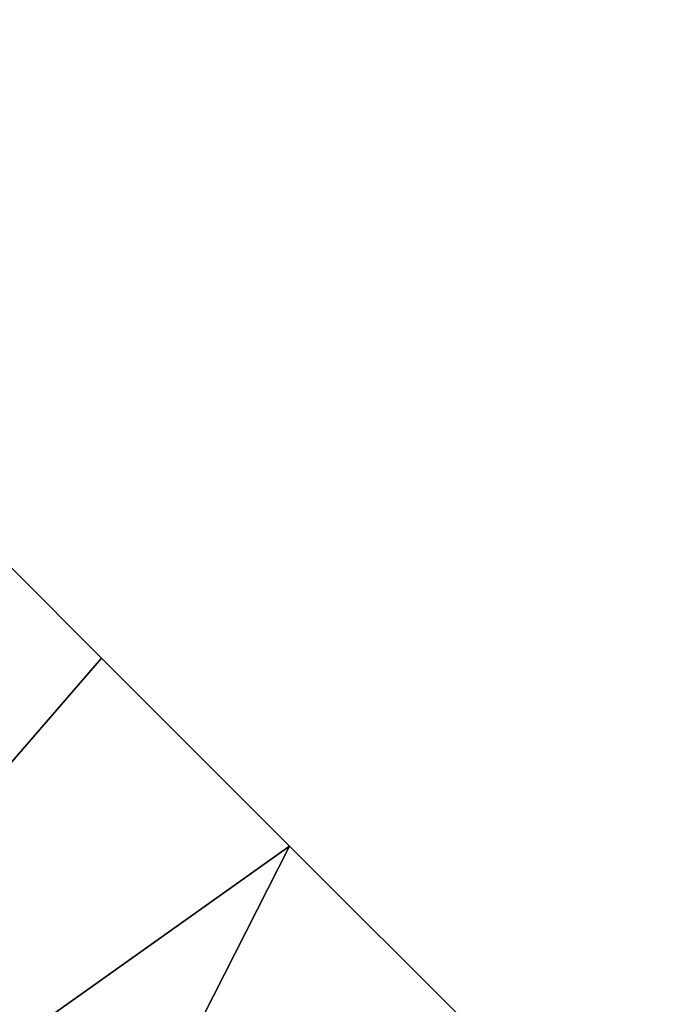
# Model space of a CAD drawing. Header units: millimetres. Extents: x -235 to 235, y -252 to 235.
# Tile 117 of 191: x -126 to -122, y -123 to -117. Entities that reach past the tile are written whole.
import ezdxf

# ---------------------------------------------------------------- set-up
doc = ezdxf.new("R2010")
doc.units = ezdxf.units.MM
doc.header["$MEASUREMENT"] = 0
doc.layers.add('podnoz', color=7, linetype='Continuous')

msp = doc.modelspace()

# ---------------------------------------------------------------- meshes
at = {"layer": 'podnoz'}
mesh = msp.add_polyface(dxfattribs=at)
corners = [(-127.9961, -135.1093, 371.6319), (-124.7627, -130.058, 371.6319), (-122.3179, -131.8835, 373.636), (-125.3149, -136.5651, 373.636), (-130.9077, -133.5284, 371), (-127.417, -128.0759, 371), (-133.8188, -131.9478, 371.6319), (-130.0713, -126.0938, 371.6319), (-130.9077, -133.5284, 389), (-127.417, -128.0759, 389), (-130.0713, -126.0938, 388.3681), (-133.8188, -131.9478, 388.3681), (-127.9961, -135.1093, 388.3681), (-124.7627, -130.058, 388.3681), (-125.3149, -136.5651, 386.364), (-122.3179, -131.8835, 386.364), (-125.8096, -142.547, 376.6871), (-123.5532, -137.5212, 376.6871), (-122.998, -137.8228, 380), (-125.2153, -142.7617, 380), (-127.6943, -141.8656, 373.636), (-130.5635, -140.8284, 371.6319), (-133.6792, -139.7021, 371), (-130.5635, -140.8284, 388.3681), (-133.6792, -139.7021, 389), (-127.6943, -141.8656, 386.364), (-125.8096, -142.547, 383.3129), (-123.5532, -137.5212, 383.3129), (-127.2886, -147.8535, 376.6871), (-126.6685, -147.9768, 380), (-129.2539, -147.4625, 373.636), (-132.2466, -146.8673, 371.6319), (-132.2466, -146.8673, 388.3681), (-135.4956, -146.2209, 389), (-129.2539, -147.4625, 386.364), (-127.2886, -147.8535, 383.3129), (-127.9531, -153.322, 376.6871), (-127.3218, -153.351, 380), (-129.9551, -153.2302, 373.636), (-133.0029, -153.0905, 371.6319), (-129.9551, -153.2302, 386.364), (-133.0029, -153.0905, 388.3681), (-127.9531, -153.322, 383.3129), (-127.1631, -158.7623, 380), (-127.7915, -158.8284, 383.3129), (-125.5229, -120.8376, 371.6319), (-124.3384, -122.0222, 371.1502), (-126.6626, -119.6978, 372.467), (-123.1802, -123.1802, 371), (-132.5161, -124.2682, 373.636), (-127.6802, -118.6802, 373.636), (-122.022, -124.3383, 371.1502), (-128.5068, -117.8536, 375.0751), (-134.1221, -123.0691, 376.6871), (-129.0972, -117.2631, 376.6871), (-129.438, -116.9225, 378.3623), (-134.6284, -122.691, 380), (-129.5439, -116.8163, 380), (-134.1221, -123.0691, 383.3129), (-129.0972, -117.2631, 383.3129), (-129.438, -116.9225, 381.6377), (-128.5068, -117.8536, 384.9249), (-132.5161, -124.2682, 386.364), (-126.6626, -119.6978, 387.533), (-127.6802, -118.6802, 386.364), (-125.5229, -120.8376, 388.3681), (-123.1802, -123.1802, 389), (-124.3384, -122.0222, 388.8498), (-122.022, -124.3383, 388.8498)]
mesh.append_faces([[corners[k] for k in face] for face in [(0, 1, 2, 3), (4, 5, 1, 0), (6, 7, 5, 4), (8, 9, 10, 11), (12, 13, 9, 8), (14, 15, 13, 12), (16, 17, 18, 19), (20, 3, 17, 16), (21, 0, 3, 20), (22, 4, 0, 21), (23, 12, 8, 24), (25, 14, 12, 23), (26, 27, 14, 25), (19, 18, 27, 26), (28, 16, 19, 29), (30, 20, 16, 28), (31, 21, 20, 30), (32, 23, 24, 33), (34, 25, 23, 32), (35, 26, 25, 34), (29, 19, 26, 35), (36, 28, 29, 37), (38, 30, 28, 36), (39, 31, 30, 38), (40, 34, 32, 41), (42, 35, 34, 40), (37, 29, 35, 42), (43, 37, 42, 44), (7, 45, 46, 46), (7, 47, 45, 45), (46, 48, 5, 5), (5, 7, 46, 46), (7, 49, 50, 47), (1, 5, 51, 51), (49, 52, 50, 50), (53, 54, 52, 52), (54, 53, 55, 55), (55, 56, 57, 57), (49, 53, 52, 52), (58, 59, 60, 60), (58, 61, 59, 59), (62, 63, 64, 64), (10, 65, 63, 63), (64, 61, 62, 62), (9, 66, 67, 67), (9, 68, 66, 66), (67, 65, 10, 10), (58, 62, 61, 61), (62, 10, 63, 63), (9, 13, 68, 68), (10, 9, 67, 67), (56, 58, 60, 57)]])

doc.saveas('drawing.dxf')
